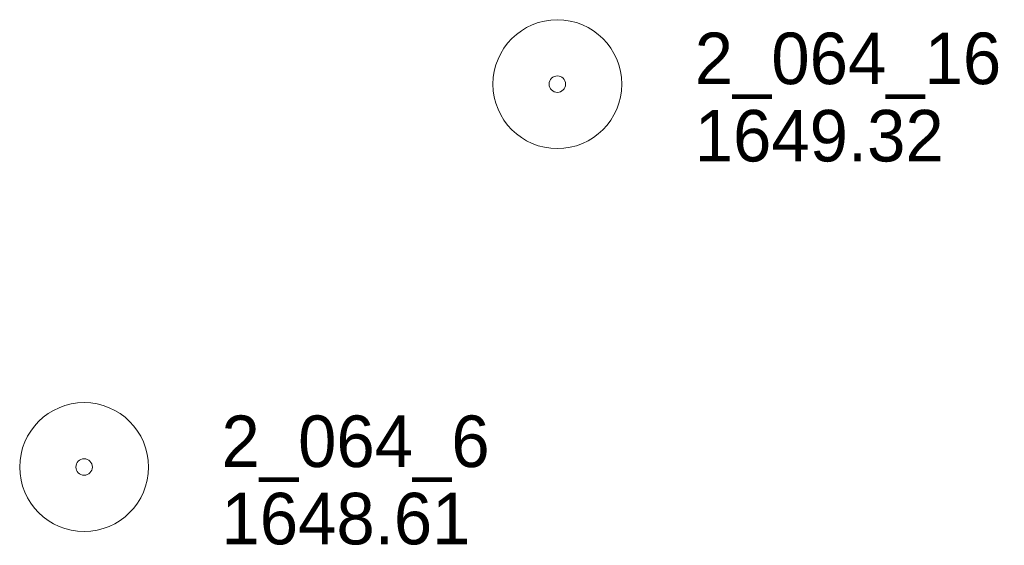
# Model space of a CAD drawing. Header units: feet. Extents: x 387481 to 389851, y 109500 to 111000.
# Tile 6 of 6: x 389719 to 389834, y 110820 to 110882. Entities that reach past the tile are written whole.
import ezdxf

# ---------------------------------------------------------------- set-up
doc = ezdxf.new("R2010")
doc.units = ezdxf.units.FT
doc.header["$MEASUREMENT"] = 0
doc.layers.add('E_MAP_PassPoints', color=40, linetype='Continuous', lineweight=0)
doc.styles.add('Style-IGR_FONT_0', font='IGR_FONT_0.shx')

# ---------------------------------------------------------------- blocks, each defined once
blk = doc.blocks.new('PP')
at = {"layer": 'E_MAP_PassPoints', "color": 40, "linetype": 'Continuous', "lineweight": 0}
for radius in [7.5, 0.96]:
    blk.add_circle((0, 0), radius, dxfattribs=at)

msp = doc.modelspace()

# ---------------------------------------------------------------- block references
at = {"layer": 'E_MAP_PassPoints', "color": 40, "linetype": 'Continuous', "lineweight": 0}
for p in [(389781.96, 110874.1), (389726.84, 110829.53)]:
    msp.add_blockref('PP', p, dxfattribs=at)

# ---------------------------------------------------------------- texts
at = {"layer": 'E_MAP_PassPoints', "color": 40, "linetype": 'Continuous', "lineweight": 0, "style": 'Style-IGR_FONT_0'}
for s, p in [('2_064_16', (389797.96, 110874.1)), ('1649.32', (389797.96, 110865.1)), ('2_064_6', (389742.84, 110829.53)), ('1648.61', (389742.84, 110820.53))]:
    msp.add_text(s, height=6, dxfattribs=at).set_placement(p)

doc.saveas('drawing.dxf')
